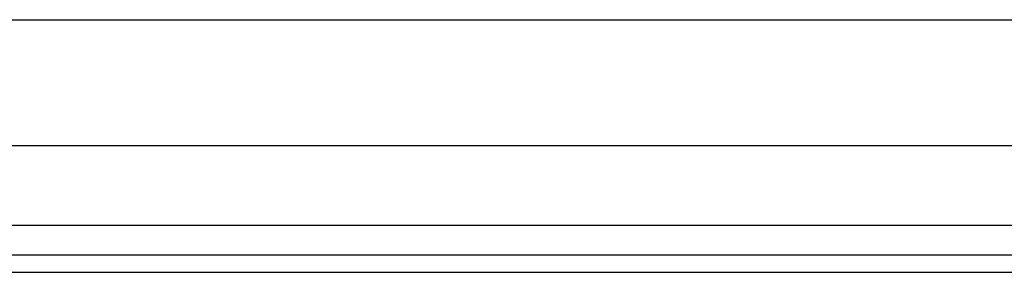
# Model space of a CAD drawing. Header units: inches. Extents: x 4.1 to 95.3, y 5.8 to 50.1.
# Tile 15 of 76: x 7.128 to 10.195, y 18.369 to 19.156. Entities that reach past the tile are written whole.
import ezdxf

# ---------------------------------------------------------------- set-up
doc = ezdxf.new("R2010")
doc.units = ezdxf.units.IN
doc.header["$MEASUREMENT"] = 0
doc.layers.add('Visible Edges(ANSI)', color=7, linetype='Continuous', lineweight=25)
doc.layers.add('Visible Tangent Edges(ANSI)', color=7, linetype='Continuous', lineweight=25)

msp = doc.modelspace()

# ---------------------------------------------------------------- linework, layer by layer
at = {"layer": 'Visible Edges(ANSI)'}
for p, q in [((4.9372, 19.1561), (23.0814, 19.1561)), ((23.0814, 18.7624), (4.9372, 18.7624)), ((23.8325, 18.4217), (4.2065, 18.4217)), ((4.2065, 18.3687), (23.8325, 18.3687))]:
    msp.add_line(p, q, dxfattribs=at)
at = {"layer": 'Visible Tangent Edges(ANSI)'}
msp.add_line((23.8325, 18.5147), (4.2065, 18.5147), dxfattribs=at)

doc.saveas('drawing.dxf')
